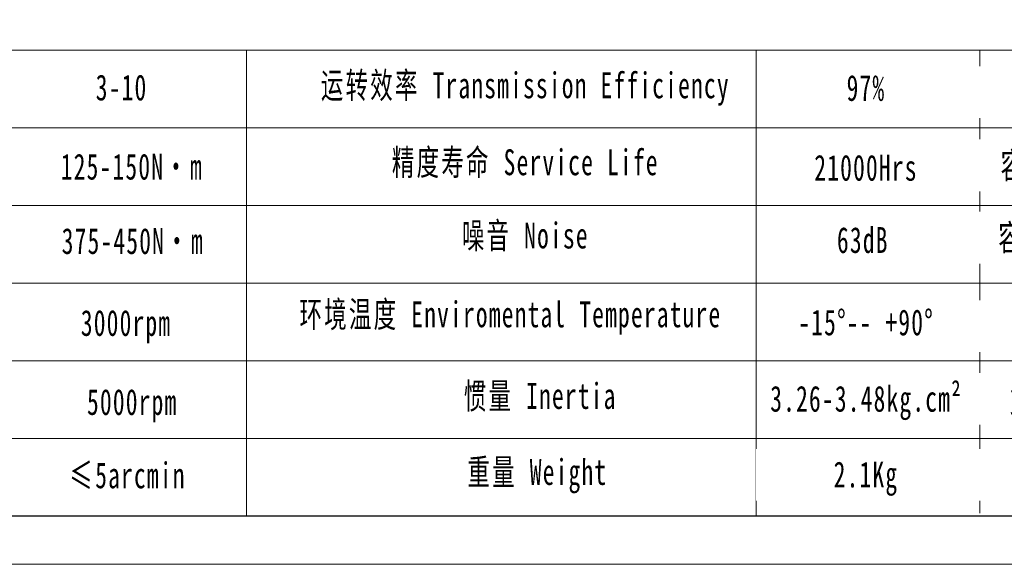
# Model space of a CAD drawing. Header units: millimetres. Extents: x 6818 to 7394, y -836 to -429.
# Tile 2 of 7: x 6989 to 7129, y -836 to -759. Entities that reach past the tile are written whole.
import ezdxf

# ---------------------------------------------------------------- set-up
doc = ezdxf.new("R2010")
doc.units = ezdxf.units.MM
doc.layers.add('SLD-0', color=7, linetype='Continuous', lineweight=18)
doc.layers.add('图框_外框线', color=7, linetype='Continuous', lineweight=18)
doc.styles.add('标准', font='txt', dxfattribs={"width": 0.667})

msp = doc.modelspace()

# ---------------------------------------------------------------- linework, layer by layer
at = {"layer": 'SLD-0'}
for p, q in [((7021.373188, -763.545728), (7021.373188, -829.402594)), ((7093.479873, -763.545728), (7093.479873, -829.410087))]:
    msp.add_line(p, q, dxfattribs=at)
at = {"layer": '图框_外框线'}
for p, q in [((6868.644354, -763.545728), (7387.1862, -763.545728)), ((7125.130152, -763.545728), (7125.130152, -829.044746)), ((6918.33722, -774.535222), (7209.76839, -774.535222)), ((6868.644354, -785.524716), (7387.1862, -785.524716)), ((6918.33722, -796.51421), (7387.1862, -796.51421)), ((6918.33722, -807.503704), (7387.1862, -807.503704)), ((6918.33722, -818.493198), (7387.1862, -818.493198))]:
    msp.add_line(p, q, dxfattribs=at)
at = {"layer": '图框_外框线', "color": 3}
msp.add_lwpolyline([(6817.736046, -836.270932), (7394.047045, -836.270932), (7394.047045, -428.736726), (6817.736046, -428.736726)], close=True, dxfattribs=at)
at = {"layer": '图框_外框线', "color": 3, "lineweight": 25}
msp.add_lwpolyline([(6852.040272, -829.410087), (7387.1862, -829.410087), (7387.1862, -435.597571), (6852.040272, -435.597571)], close=True, dxfattribs=at)

# ---------------------------------------------------------------- texts
at = {"layer": 'SLD-0', "color": 1, "attachment_point": 2, "style": '标准'}
for s, insert, char_height, width in [('\\pxqc;{\\T1.1;3-10}', (7003.717017, -766.990043), 3.66316464, 15.57501048), ('\\T1.1;运转效率 Transmission Efficiency', (7060.82961, -766.680104), 3.66316464, 62.25018316), ('\\T1.1;97%', (7109.025855, -767.054182), 3.6631646, 46.84705632), ('\\T1.1;精度寿命 Service Life', (7060.82961, -777.566879), 3.66316464, 48.86196883), ('{\\T1.1;125-150N·m}', (7005.169896, -778.189753), 3.66316464, 30.34061734), ('\\T1.1;21000Hrs', (7109.025855, -778.34446), 3.66316464, 46.84705632), ('\\T1.1;噪音 Noise', (7060.82961, -787.928985), 3.66316464, 32.32358242), ('\\T1.1;63dB', (7108.57475, -788.569656), 3.6631646, 24.17257696), ('{\\T1.1;375-450N·m}', (7005.299883, -788.711943), 3.66316464, 36.43184025), ('{\\T1.1;环境温度 Enviromental Temperature}', (7058.729507, -799.078091), 3.66316464, 88.66247337), ('\\T1.1;3000rpm', (7004.350582, -800.297774), 3.66316464, 25.24068999), ('\\T1.1;-15%%D-- +90%%D', (7109.025855, -800.218985), 3.66316464, 31.42364172), ('\\T1.1;惯量 Inertia', (7062.929725, -810.620693), 3.66316464, 33.09395195), ('{\\T1.1;3.26-3.48kg.cm²}', (7109.025855, -811.019219), 3.66316464, 104.26628205), ('\\T1.1;5000rpm', (7005.224839, -811.482961), 3.66316464, 80.09805845), ('\\T1.1;≤5arcmin ', (7004.554991, -821.852056), 3.66316464, 28.1788357), ('\\T1.1;重量 Weight', (7062.535962, -821.376296), 3.66316464, 28.48405437), ('\\T1.1;2.1Kg', (7109.025855, -821.731309), 3.66316464, 24.5096988)]:
    msp.add_mtext(s, dxfattribs=dict(at, insert=insert, char_height=char_height, width=width))

# ---------------------------------------------------------------- next in the draw order: texts
at = {"layer": 'SLD-0', "color": 1, "char_height": 3.66316464, "width": 88.66247337, "attachment_point": 2, "style": '标准', "bg_fill": 2}
for s, insert in [('{\\f宋体|b0|i0|c134|p2;\\W0.65;扭转刚性 \\fArial|b0|i0|c0|p34;Torsional Rigidity}', (7151.594021, -767.64283)), ('{\\f宋体|b0|i0|c134|p2;容许径向力Max Radial Force}', (7149.682431, -778.012587)), ('{\\f宋体|b0|i0|c134|p2;容许轴向力Max Axial Force}', (7148.524615, -788.230725)), ('{\\fSimSun|b0|i0|c134|p2;\\T1.1;设计 \\fArial|b0|i0|c0|p34;Design\\fSimSun|b0|i0|c134|p2;：}', (7141.954716, -800.748068)), ('{\\fSimSun|b0|i0|c134|p2;\\T1.1;复核 \\fArial|b0|i0|c0|p34;Recheck\\fSimSun|b0|i0|c134|p2;：}', (7143.096892, -811.04655)), ('{\\T1.1;日期 Date：}', (7139.648824, -821.789758))]:
    msp.add_mtext(s, dxfattribs=dict(at, insert=insert))

doc.saveas('drawing.dxf')
